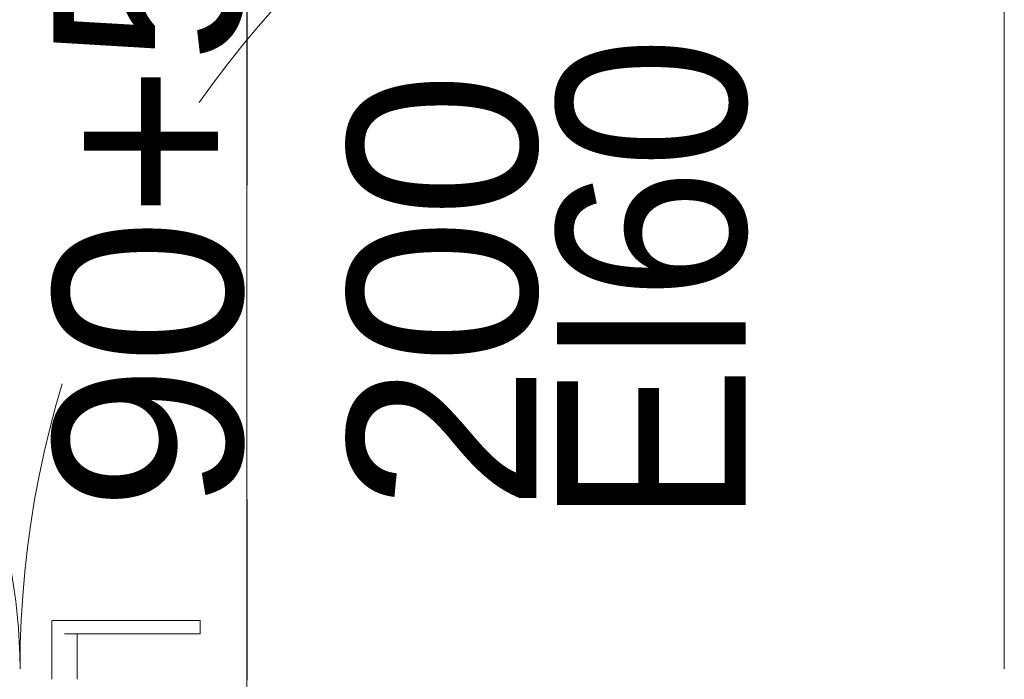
# Model space of a CAD drawing. Header units: centimetres. Extents: x -1253 to 21770, y -8842 to 3590.
# Tile 34 of 120: x 392 to 486, y 1020 to 1083. Entities that reach past the tile are written whole.
import ezdxf

# ---------------------------------------------------------------- set-up
doc = ezdxf.new("R2010")
doc.units = ezdxf.units.CM
doc.linetypes.add('Dash', pattern=[60, 30, -30])
for name, color, linetype, lineweight in [('A-DETL', 90, 'Continuous', 9), ('A-DOOR', 31, 'Continuous', 13), ('A-DOOR-HDLN', 31, 'Dash', 9), ('A-DOOR-IDEN', 31, 'Continuous', 13), ('G-ANNO-TEXT', 231, 'Continuous', 13)]:
    doc.layers.add(name, color=color, linetype=linetype, lineweight=lineweight)
doc.styles.add('Arial', font='arial.ttf', dxfattribs={"width": 0.9, "height": 18})
doc.styles.add('Arial_8', font='arial.ttf', dxfattribs={"height": 18})

# ---------------------------------------------------------------- blocks, each defined once
blk = doc.blocks.new('Schueco_FWS_ADS-75-SimplySmart_inw_Family-02 - FWS SI insert unit 90-2368450-6_piętro IV __13_80 m_ - stan projektowany')
at = {"layer": 'A-DOOR'}
for p, q in [((16.201, -6.6), (16.201, -10.95)), ((18.599, -10.95), (18.599, -6.6)), ((-72.3, -7.6), (-72.3, -101.55)), ((4.443, -10.95), (4.443, -12.2)), ((5.234, -10.95), (17.4, -10.95)), ((18.599, -12.2), (18.599, -10.95)), ((17.4, -12.2), (5.234, -12.2)), ((18.558, -12.2), (17.4, -12.2))]:
    blk.add_line(p, q, dxfattribs=at)
at = {"layer": 'A-DOOR', "flags": 128}
for points in [[(4.459, -10.95), (4.443, -10.95), (4.459, -10.95), (4.503, -10.95), (4.577, -10.95), (4.675, -10.95), (4.795, -10.95), (4.931, -10.95), (5.08, -10.95), (5.234, -10.95)], [(5.234, -12.2), (5.08, -12.2), (4.931, -12.2), (4.795, -12.2), (4.675, -12.2), (4.577, -12.2), (4.503, -12.2), (4.459, -12.2), (4.443, -12.2), (4.459, -12.2)]]:
    blk.add_lwpolyline(points, dxfattribs=at)
at = {"layer": 'A-DOOR-HDLN'}
for centre, radius, start, end in [((-72.3, -7.6), 93.95, 270, 0), ((72.3, -7.6), 50.65, 180, 270)]:
    blk.add_arc(centre, radius, start, end, dxfattribs=at)
blk = doc.blocks.new('etykieta drzwi wymiar i kategoria - Aluprof Curtain Door - etykieta drzwi 1S góra-2374516-6_piętro IV __13_80 m_ - stan projektowany')
at = {"layer": 'A-DOOR-IDEN'}
for q in [(0, 0.59844), (0, -0.59844)]:
    blk.add_line((0, 0), q, dxfattribs=at)

msp = doc.modelspace()

# ---------------------------------------------------------------- linework, layer by layer
at = {"layer": 'A-DETL', "linetype": 'Dash', "lineweight": 25}
msp.add_open_spline([(-555.623, 1472.575), (-478.908, 1472.575), (-450.623, 1472.575), (-439.123, 1472.575), (-439.123, 1461.075), (-439.123, 1432.79), (-439.123, 1329.11), (-439.123, 1326.281), (-439.123, 1289.326), (-402.167, 1289.326), (-399.339, 1289.326), (54.377, 1289.326), (347.204, 1289.326), (391.666, 1289.326), (413.877, 1267.114), (413.877, 1211.148), (413.877, 1019.9)], degree=3, knots=[0, 0, 0, 0, 1.274059, 1.834911, 2.395763, 3.964714, 5.438832, 7.007784, 7.847024, 8.686264, 14.083246, 22.278473, 30.929004, 34.961158, 36.402966, 39.45005, 39.45005, 39.45005, 39.45005], dxfattribs=at)

# ---------------------------------------------------------------- block references
at = {"layer": 'A-DOOR', "rotation": 180}
msp.add_blockref('Schueco_FWS_ADS-75-SimplySmart_inw_Family-02 - FWS SI insert unit 90-2368450-6_piętro IV __13_80 m_ - stan projektowany', (413.877, 1013.376), dxfattribs=at)
at = {"layer": 'A-DOOR-IDEN', "xscale": 99.99999999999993, "yscale": 99.99999999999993, "zscale": 99.99999999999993}
msp.add_blockref('etykieta drzwi wymiar i kategoria - Aluprof Curtain Door - etykieta drzwi 1S góra-2374516-6_piętro IV __13_80 m_ - stan projektowany', (413.877, 1051.568), dxfattribs=at)

# ---------------------------------------------------------------- texts
at = {"layer": 'A-DOOR-IDEN', "insert": (418.598, 1036.01), "char_height": 18, "width": 70.8, "attachment_point": 4, "rotation": 90, "line_spacing_factor": 0.936439, "style": 'Arial_8'}
msp.add_mtext('\\pxt7.05556,14.11111,21.16667,28.22222,35.27778,42.33333,49.38889,56.44444,63.5,70.55556,77.61111,84.66667,91.72222,98.77778,105.83333,112.88889,119.94444,127,134.05556,141.11111,148.16667,155.22222,162.27778,169.33333,176.38889,183.44444,190.5,197.55556,204.61111,211.66667,218.72222,225.77778;{90+50\\P200}', dxfattribs=at)
at = {"layer": 'G-ANNO-TEXT', "color": 1, "insert": (443.483, 1034.753), "char_height": 18, "width": 46.2681, "attachment_point": 1, "rotation": 90, "line_spacing_factor": 0.936439, "style": 'Arial'}
msp.add_mtext('\\pxt6.35,12.7,19.05,25.4,31.75,38.1,44.45,50.8,57.15,63.5,69.85,76.2,82.55,88.9,95.25,101.6,107.95,114.3,120.65,127,133.35,139.7,146.05,152.4,158.75,165.1,171.45,177.8,184.15,190.5,196.85,203.2;{EI60}', dxfattribs=at)

doc.saveas('drawing.dxf')
